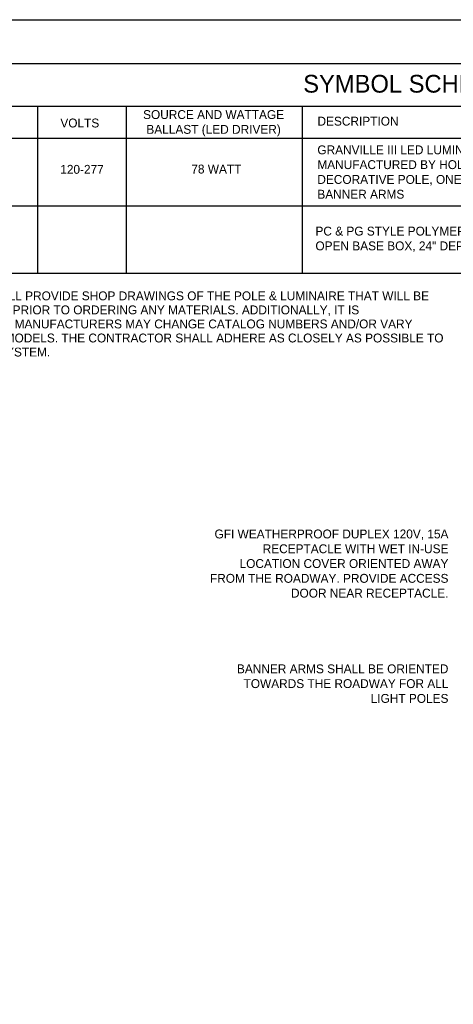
# Model space of a CAD drawing. Header units: feet. Extents: x 300 to 431, y 4 to 24.
# Tile 3 of 17: x 309 to 315, y 11 to 24. Entities that reach past the tile are written whole.
import ezdxf
from ezdxf.enums import TextEntityAlignment as Align

# ---------------------------------------------------------------- set-up
doc = ezdxf.new("R2010")
doc.units = ezdxf.units.FT
doc.header["$MEASUREMENT"] = 0
doc.layers.add('COLUMNS', color=6, linetype='Continuous', plot=False)
for name, color, linetype in [('SH_Data', 7, 'Continuous'), ('SH_Text', 9, 'Continuous'), ('TEXT', 7, 'Continuous'), ('TEXT-DED', 9, 'Continuous')]:
    doc.layers.add(name, color=color, linetype=linetype)
doc.styles.add('RDD', font='au101s01.shx')
doc.styles.add('Slanted-Normal', font='font31.shx', dxfattribs={"height": 0.1})
doc.styles.add('Slanted-Normal LS 0.75', font='font31.shx', dxfattribs={"height": 0.14})

msp = doc.modelspace()

# ---------------------------------------------------------------- linework, layer by layer
at = {"layer": 'COLUMNS'}
msp.add_lwpolyline([(306.098, 3.624), (306.098, 24.374), (336.473, 24.374), (336.473, 3.624)], close=True, dxfattribs=at)
at = {"layer": 'SH_Data'}
for p, q in [((306.665, 23.757), (327.155, 23.757)), ((306.665, 23.157), (327.155, 23.157)), ((309.121, 20.801), (309.121, 23.157)), ((310.371, 20.801), (310.371, 23.157)), ((312.854, 20.801), (312.854, 23.157)), ((306.665, 22.707), (327.155, 22.707)), ((306.665, 22.707), (327.155, 22.707)), ((306.665, 22.707), (327.155, 22.707)), ((306.665, 21.751), (327.155, 21.751)), ((306.665, 20.801), (327.155, 20.801))]:
    msp.add_line(p, q, dxfattribs=at)

# ---------------------------------------------------------------- texts
at = {"layer": 'SH_Text', "style": 'Slanted-Normal'}
msp.add_text('SYMBOL SCHEDULE', height=0.25, dxfattribs=at).set_placement((312.865, 23.597), align=Align.TOP_LEFT)
at = {"layer": 'SH_Text', "char_height": 0.125, "style": 'Slanted-Normal LS 0.75'}
for s, insert, width, attachment_point in [('SOURCE AND WATTAGE BALLAST (LED DRIVER)', (311.601, 23.1), 2.49505, 2), ('VOLTS', (309.441, 22.918), 3.80821, 4), ('DESCRIPTION', (313.066, 22.944), 3.80821, 4), ('120-277', (309.746, 22.265), 0.32867, 5), ('78 WATT', (311.64, 22.269), 2.19636, 5)]:
    msp.add_mtext(s, dxfattribs=dict(at, insert=insert, width=width, attachment_point=attachment_point))
at = {"layer": 'SH_Text', "color": 1, "insert": (313.064, 22.227), "char_height": 0.125, "attachment_point": 4, "style": 'Slanted-Normal LS 0.75'}
msp.add_mtext_dynamic_manual_height_columns('{\\C256;GRANVILLE III LED LUMINAIRE WITH HOUSE SHIELD MANUFACTURED BY HOLOPHANE, WITH A CHARLESTON DECORATIVE POLE, ONE GFI OUTLET RECEPTACLE, AND BANNER ARMS}', width=5.12204, gutter_width=60, heights=[0], dxfattribs=at)
at = {"layer": 'SH_Text', "insert": (313.037, 21.28), "char_height": 0.125, "attachment_point": 4, "style": 'Slanted-Normal LS 0.75'}
msp.add_mtext_dynamic_manual_height_columns('\\pxql;PC & PG STYLE POLYMER CONCRETE BOX & COVER,\\P\\pq*;OPEN BASE BOX, 24" DEPTH, LIGHTING LOGO', width=5.12301, gutter_width=60, heights=[0], dxfattribs=at)
at = {"layer": 'TEXT', "char_height": 0.125, "attachment_point": 3, "style": 'RDD'}
for s, insert in [('{\\Ffont31|c0;GFI WEATHERPROOF DUPLEX 120V, 15A RECEPTACLE WITH WET IN-USE LOCATION COVER ORIENTED AWAY FROM THE ROADWAY. PROVIDE ACCESS DOOR NEAR RECEPTACLE.}', (314.912, 17.191, 0.225)), ('{\\Ffont31|c0;BANNER ARMS SHALL BE ORIENTED TOWARDS THE ROADWAY FOR ALL LIGHT POLES}', (314.912, 15.291, 0.225))]:
    msp.add_mtext_dynamic_manual_height_columns(s, width=3.37327, gutter_width=60, heights=[0], dxfattribs=dict(at, insert=insert))
at = {"layer": 'TEXT-DED', "insert": (306.697, 20.546), "char_height": 0.125, "width": 8.14657, "attachment_point": 1, "line_spacing_factor": 0.95, "style": 'Slanted-Normal'}
msp.add_mtext('\\A1;*THE CONTRACTOR SHALL PROVIDE SHOP DRAWINGS OF THE POLE & LUMINAIRE THAT WILL BE REVIEWED & APPROVED PRIOR TO ORDERING ANY MATERIALS. ADDITIONALLY, IT IS UNDERSTOOD THAT THE MANUFACTURERS MAY CHANGE CATALOG NUMBERS AND/OR VARY THEM TO FIT CURRENT MODELS. THE CONTRACTOR SHALL ADHERE AS CLOSELY AS POSSIBLE TO THE CATALOG MODEL SYSTEM.', dxfattribs=at)

doc.saveas('drawing.dxf')
